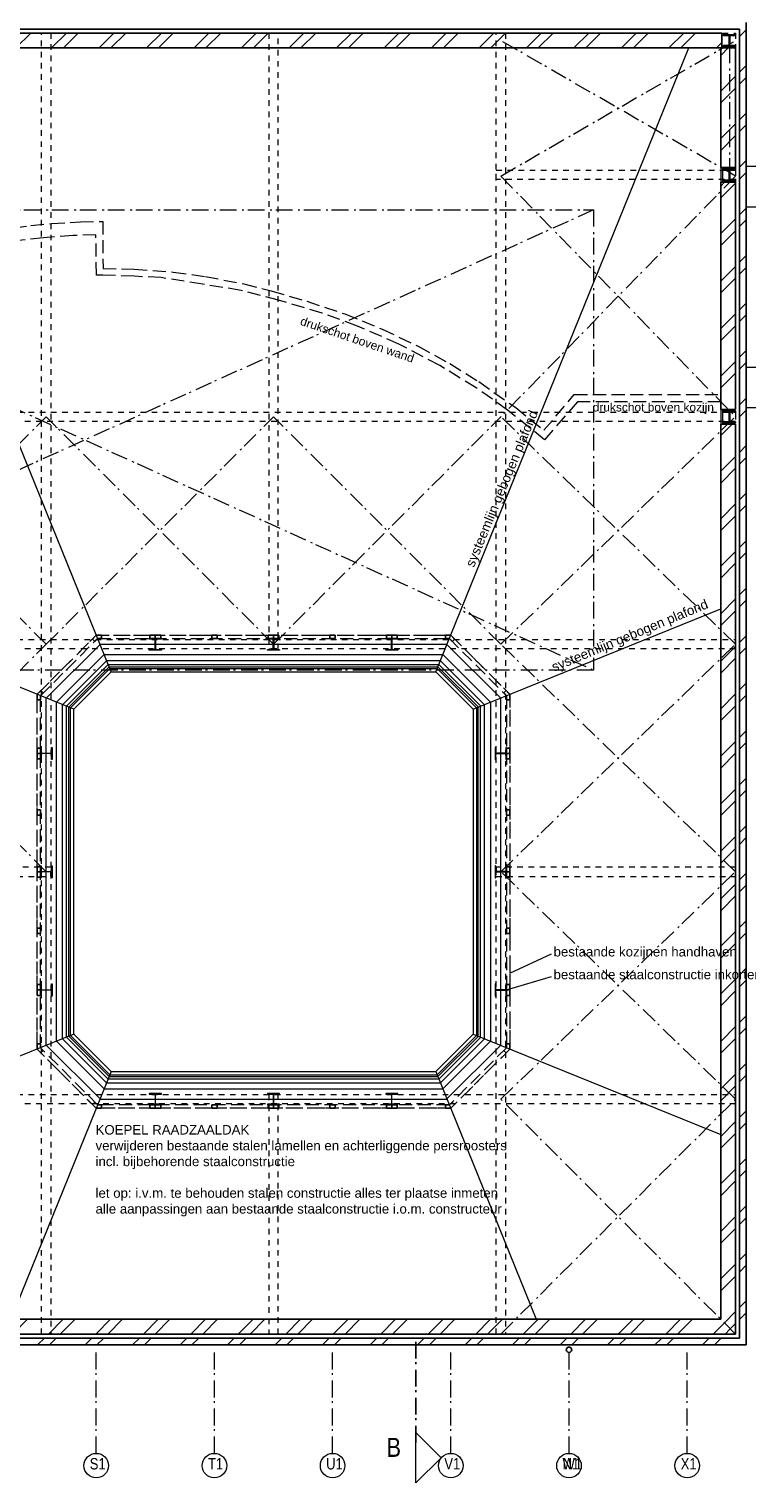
# Model space of a CAD drawing. Header units: millimetres. Extents: x 293454 to 524618, y 211738 to 307297.
# Tile 59 of 152: x 472068 to 482757, y 211738 to 233374. Entities that reach past the tile are written whole.
import ezdxf

# ---------------------------------------------------------------- set-up
doc = ezdxf.new("R2010")
doc.units = ezdxf.units.MM
doc.header["$LTSCALE"] = 400
for name, pattern in [('STYLE_01', [0.416641, 0.208282, -0.208359]), ('STYLE_02', [0.694427, 0.486069, -0.208359]), ('STYLE_06', [1.041641, 0.625, -0.208282, 0.069427, -0.138931])]:
    doc.linetypes.add(name, pattern=pattern)
for name, color, linetype, lineweight in [('Binnenkozijnen', 140, 'Continuous', 15), ('Buitenkozijnen', 140, 'Continuous', 15), ('Interieur-vaste inrichting', 140, 'Continuous', 15), ('Lijn-afbreek', 140, 'STYLE_06', 15), ('Lijn-stramien', 5, 'STYLE_06', 9), ('mat-baksteen', 5, 'Continuous', 25), ('mat-bekleding-vert', 43, 'Continuous', 9), ('mat-isolatie', 140, 'Continuous', 15), ('mat-staal', 5, 'Continuous', 25), ('None', 7, 'Continuous', 9), ('Tekst', 140, 'Continuous', 15)]:
    doc.layers.add(name, color=color, linetype=linetype, lineweight=lineweight)
doc.styles.add('Arial', font='arial.ttf', dxfattribs={"height": 211.666667})
doc.styles.add('Arial Narrow', font='ARIALN.TTF', dxfattribs={"height": 222.25})

# ---------------------------------------------------------------- blocks, each defined once
blk = doc.blocks.new('*U227')
at = {"layer": 'Lijn-afbreek', "lineweight": 5}
for p, q in [((3497, -24360), (18647, -31210)), ((18647, -24360), (3497, -31210))]:
    blk.add_line(p, q, dxfattribs=at)
at = {"layer": 'Lijn-afbreek', "color": 140, "lineweight": 15}
blk.add_lwpolyline([(3497, -24360), (18647, -24360), (18647, -31210), (3497, -31210)], close=True, dxfattribs=at)
blk = doc.blocks.new('*U228')
at = {"layer": 'Interieur-vaste inrichting', "linetype": 'STYLE_01', "lineweight": 15}
blk.add_arc((10755, -31518), 6925, 99.5607, 157.9713, dxfattribs=at)
at = {"layer": 'mat-isolatie', "linetype": 'STYLE_02', "lineweight": 5}
blk.add_lwpolyline([(4566, -28410), (4874, -27860), (5121, -27490), (5455, -27060), (5869, -26610), (6367, -26160), (7037, -25675), (7625, -25340), (8178, -25090), (8737, -24893), (9367, -24733), (9737, -24666), (10267, -24593), (10577, -24563), (11007, -24538), (11340, -24532), (11342, -25232), (11807, -25242), (12387, -25287), (12867, -25352), (13437, -25463), (13847, -25567), (14377, -25720), (14944, -25910), (15497, -26134), (16035, -26390), (16507, -26649), (16937, -26916), (17487, -27304), (17907, -27641), (18360, -27108), (20541, -27108), (20541, -27217), (18406, -27217), (17917, -27782), (17367, -27339), (16899, -27010), (16357, -26678), (15747, -26358), (15131, -26089), (14607, -25898), (13957, -25702), (13400, -25558), (12827, -25467), (12207, -25369), (11807, -25349), (11337, -25332), (11245, -25333), (11237, -24733), (10897, -24743), (10457, -24775), (10037, -24823), (9641, -24886), (9260, -24967), (8787, -25087), (8192, -25300), (7637, -25559), (7127, -25855), (6647, -26193), (6146, -26620), (5767, -27007), (5415, -27430), (5098, -27880), (4833, -28330), (4590, -28830), (4465, -29130), (4277, -29640), (4118, -30140), (3995, -30610), (3935, -30880), (3891, -30972), (1626, -30972), (1626, -30820), (3747, -30820), (3891, -30210), (4100, -29540), (4311, -28980)], close=True, dxfattribs=at)
at = {"layer": 'None', "color": 7}
blk.add_blockref('*U227', (0, 0), dxfattribs=at)
at = {"layer": 'Tekst', "color": 140, "style": 'Arial'}
for s, insert, char_height, width, attachment_point in [('exacte vorm gebogen wand n.t.b.', (3613, -24455), 169.33, 3574.5, 1), ('drukschot boven kozijn', (19537, -27234), 127, 4640, 2), ('drukschot boven kozijn', (2777, -31009), 127, 4640, 2)]:
    blk.add_mtext(s, dxfattribs=dict(at, insert=insert, char_height=char_height, width=width, attachment_point=attachment_point))
at = {"layer": 'Tekst', "color": 140, "char_height": 127, "width": 3574.5, "attachment_point": 1, "style": 'Arial'}
for insert, rotation in [((14308, -25947), 341.3138), ((5446, -27478), 44.5638)]:
    blk.add_mtext('drukschot boven wand', dxfattribs=dict(at, insert=insert, rotation=rotation))
blk = doc.blocks.new('*X375')
at = {"layer": 'None', "lineweight": 9}
for p, q in [((20541, -22062), (20652, -21950)), ((20541, -22592), (20761, -22372)), ((20541, -22769), (20761, -22549)), ((20541, -23300), (20761, -23080)), ((20541, -23476), (20761, -23256))]:
    blk.add_line(p, q, dxfattribs=at)
blk = doc.blocks.new('*X884')
at = {"layer": 'None', "lineweight": 9}
for p, q in [((1503, -21832), (1604, -21730)), ((1591, -21920), (1781, -21730)), ((2092, -21950), (2312, -21730)), ((2268, -21950), (2488, -21730)), ((2799, -21950), (3019, -21730)), ((2975, -21950), (3195, -21730)), ((3506, -21950), (3726, -21730)), ((3682, -21950), (3902, -21730)), ((4213, -21950), (4433, -21730)), ((4389, -21950), (4609, -21730)), ((4920, -21950), (5140, -21730)), ((5096, -21950), (5316, -21730)), ((5627, -21950), (5847, -21730)), ((5804, -21950), (6024, -21730)), ((6334, -21950), (6554, -21730)), ((6511, -21950), (6731, -21730)), ((7041, -21950), (7261, -21730)), ((7218, -21950), (7438, -21730)), ((7748, -21950), (7968, -21730)), ((7925, -21950), (8145, -21730)), ((8456, -21950), (8676, -21730)), ((8632, -21950), (8852, -21730)), ((9163, -21950), (9383, -21730)), ((9339, -21950), (9559, -21730)), ((9870, -21950), (10090, -21730)), ((10046, -21950), (10266, -21730)), ((10577, -21950), (10797, -21730)), ((10753, -21950), (10973, -21730)), ((11284, -21950), (11504, -21730)), ((11460, -21950), (11680, -21730)), ((11991, -21950), (12211, -21730)), ((12167, -21950), (12387, -21730)), ((12698, -21950), (12918, -21730)), ((12875, -21950), (13095, -21730)), ((13405, -21950), (13625, -21730)), ((13582, -21950), (13802, -21730)), ((14112, -21950), (14332, -21730)), ((14289, -21950), (14509, -21730)), ((14820, -21950), (15040, -21730)), ((14996, -21950), (15216, -21730)), ((15527, -21950), (15747, -21730)), ((15703, -21950), (15923, -21730)), ((16234, -21950), (16454, -21730)), ((16410, -21950), (16630, -21730)), ((16941, -21950), (17161, -21730)), ((17117, -21950), (17337, -21730)), ((17648, -21950), (17868, -21730)), ((17824, -21950), (18044, -21730)), ((18355, -21950), (18575, -21730)), ((18531, -21950), (18751, -21730)), ((19062, -21950), (19282, -21730)), ((19239, -21950), (19459, -21730)), ((19769, -21950), (19989, -21730)), ((19946, -21950), (20166, -21730)), ((20476, -21950), (20556, -21870))]:
    blk.add_line(p, q, dxfattribs=at)
blk = doc.blocks.new('*X886')
at = {"layer": 'None', "lineweight": 9}
for p, q in [((1513, -41090), (1733, -40870)), ((2044, -41090), (2264, -40870)), ((2220, -41090), (2440, -40870)), ((2751, -41090), (2971, -40870)), ((2927, -41090), (3147, -40870)), ((3458, -41090), (3678, -40870)), ((3634, -41090), (3854, -40870)), ((4165, -41090), (4385, -40870)), ((4341, -41090), (4561, -40870)), ((4872, -41090), (5092, -40870)), ((5048, -41090), (5268, -40870)), ((5579, -41090), (5799, -40870)), ((5755, -41090), (5975, -40870)), ((6286, -41090), (6506, -40870)), ((6463, -41090), (6683, -40870)), ((6993, -41090), (7213, -40870)), ((7170, -41090), (7390, -40870)), ((7700, -41090), (7920, -40870)), ((7877, -41090), (8097, -40870)), ((8408, -41090), (8628, -40870)), ((8584, -41090), (8804, -40870)), ((9115, -41090), (9335, -40870)), ((9291, -41090), (9511, -40870)), ((9822, -41090), (10042, -40870)), ((9998, -41090), (10218, -40870)), ((10529, -41090), (10749, -40870)), ((10705, -41090), (10925, -40870)), ((11236, -41090), (11456, -40870)), ((11412, -41090), (11632, -40870)), ((11943, -41090), (12163, -40870)), ((12119, -41090), (12339, -40870)), ((12650, -41090), (12870, -40870)), ((12827, -41090), (13047, -40870)), ((13357, -41090), (13577, -40870)), ((13534, -41090), (13754, -40870)), ((14064, -41090), (14284, -40870)), ((14241, -41090), (14461, -40870)), ((14771, -41090), (14991, -40870)), ((14948, -41090), (15168, -40870)), ((15479, -41090), (15699, -40870)), ((15655, -41090), (15875, -40870)), ((16186, -41090), (16406, -40870)), ((16362, -41090), (16582, -40870)), ((16893, -41090), (17113, -40870)), ((17069, -41090), (17289, -40870)), ((17600, -41090), (17820, -40870)), ((17776, -41090), (17996, -40870)), ((18307, -41090), (18527, -40870)), ((18483, -41090), (18703, -40870)), ((19014, -41090), (19234, -40870)), ((19191, -41090), (19411, -40870)), ((19721, -41090), (19941, -40870)), ((19898, -41090), (20118, -40870)), ((20428, -41090), (20595, -40924)), ((20605, -41090), (20683, -41012))]:
    blk.add_line(p, q, dxfattribs=at)
blk = doc.blocks.new('*X888')
at = {"layer": 'None', "lineweight": 9}
for p, q in [((1353, -41250), (1453, -41150)), ((1884, -41250), (1984, -41150)), ((2060, -41250), (2160, -41150)), ((2591, -41250), (2691, -41150)), ((2767, -41250), (2867, -41150)), ((3298, -41250), (3398, -41150)), ((3474, -41250), (3574, -41150)), ((4005, -41250), (4105, -41150)), ((4181, -41250), (4281, -41150)), ((4712, -41250), (4812, -41150)), ((4888, -41250), (4988, -41150)), ((5419, -41250), (5519, -41150)), ((5595, -41250), (5695, -41150)), ((6126, -41250), (6226, -41150)), ((6303, -41250), (6403, -41150)), ((6833, -41250), (6933, -41150)), ((7010, -41250), (7110, -41150)), ((7540, -41250), (7640, -41150)), ((7717, -41250), (7817, -41150)), ((8247, -41250), (8347, -41150)), ((8424, -41250), (8524, -41150)), ((8955, -41250), (9055, -41150)), ((9131, -41250), (9231, -41150)), ((9662, -41250), (9762, -41150)), ((9838, -41250), (9938, -41150)), ((10369, -41250), (10469, -41150)), ((10545, -41250), (10645, -41150)), ((11076, -41250), (11176, -41150)), ((11252, -41250), (11352, -41150)), ((11783, -41250), (11883, -41150)), ((11959, -41250), (12059, -41150)), ((12490, -41250), (12590, -41150)), ((12667, -41250), (12767, -41150)), ((13197, -41250), (13297, -41150)), ((13374, -41250), (13474, -41150)), ((13904, -41250), (14004, -41150)), ((14081, -41250), (14181, -41150)), ((14611, -41250), (14711, -41150)), ((14788, -41250), (14888, -41150)), ((15319, -41250), (15419, -41150)), ((15495, -41250), (15595, -41150)), ((16026, -41250), (16126, -41150)), ((16202, -41250), (16302, -41150)), ((16733, -41250), (16833, -41150)), ((16909, -41250), (17009, -41150)), ((17440, -41250), (17540, -41150)), ((17616, -41250), (17716, -41150)), ((18147, -41250), (18247, -41150)), ((18323, -41250), (18423, -41150)), ((18854, -41250), (18954, -41150)), ((19030, -41250), (19130, -41150)), ((19561, -41250), (19661, -41150)), ((19738, -41250), (19838, -41150)), ((20268, -41250), (20368, -41150)), ((20445, -41250), (20545, -41150))]:
    blk.add_line(p, q, dxfattribs=at)
blk = doc.blocks.new('*X889')
at = {"layer": 'None', "lineweight": 9}
for p, q in [((20541, -27719), (20710, -27550)), ((20541, -28249), (20761, -28029)), ((20541, -28426), (20761, -28206)), ((20541, -28956), (20761, -28736)), ((20541, -29133), (20761, -28913)), ((20541, -29664), (20761, -29444)), ((20541, -29840), (20761, -29620)), ((20541, -30371), (20761, -30151)), ((20541, -30547), (20761, -30327)), ((20541, -31078), (20761, -30858)), ((20541, -31254), (20761, -31034)), ((20541, -31785), (20761, -31565)), ((20541, -31961), (20761, -31741)), ((20541, -32492), (20761, -32272)), ((20541, -32668), (20761, -32448)), ((20541, -33199), (20761, -32979)), ((20541, -33375), (20761, -33155)), ((20541, -33906), (20761, -33686)), ((20541, -34083), (20761, -33863)), ((20541, -34613), (20761, -34393)), ((20541, -34790), (20761, -34570)), ((20541, -35320), (20761, -35100)), ((20541, -35497), (20761, -35277)), ((20541, -36028), (20761, -35808)), ((20541, -36204), (20761, -35984)), ((20541, -36735), (20761, -36515)), ((20541, -36911), (20761, -36691)), ((20541, -37442), (20761, -37222)), ((20541, -37618), (20761, -37398)), ((20541, -38149), (20761, -37929)), ((20541, -38325), (20761, -38105)), ((20541, -38856), (20761, -38636)), ((20541, -39032), (20761, -38812)), ((20541, -39563), (20761, -39343)), ((20541, -39739), (20761, -39519)), ((20541, -40270), (20761, -40050)), ((20541, -40447), (20761, -40227)), ((20595, -40924), (20761, -40757)), ((20683, -41012), (20761, -40934))]:
    blk.add_line(p, q, dxfattribs=at)
blk = doc.blocks.new('*X890')
at = {"layer": 'None', "lineweight": 9}
for p, q in [((20821, -21782), (20921, -21682)), ((20821, -22312), (20921, -22212)), ((20821, -22489), (20921, -22389)), ((20821, -23020), (20921, -22920)), ((20821, -23196), (20921, -23096)), ((20821, -23727), (20921, -23627)), ((20821, -23903), (20921, -23803)), ((20821, -24434), (20921, -24334)), ((20821, -24610), (20921, -24510)), ((20821, -25141), (20921, -25041)), ((20821, -25317), (20921, -25217)), ((20821, -25848), (20921, -25748)), ((20821, -26024), (20921, -25924)), ((20821, -26555), (20921, -26455)), ((20821, -26731), (20921, -26631)), ((20821, -27262), (20921, -27162)), ((20821, -27439), (20921, -27339)), ((20821, -27969), (20921, -27869)), ((20821, -28146), (20921, -28046)), ((20821, -28676), (20921, -28576)), ((20821, -28853), (20921, -28753)), ((20821, -29384), (20921, -29284)), ((20821, -29560), (20921, -29460)), ((20821, -30091), (20921, -29991)), ((20821, -30267), (20921, -30167)), ((20821, -30798), (20921, -30698)), ((20821, -30974), (20921, -30874)), ((20821, -31505), (20921, -31405)), ((20821, -31681), (20921, -31581)), ((20821, -32212), (20921, -32112)), ((20821, -32388), (20921, -32288)), ((20821, -32919), (20921, -32819)), ((20821, -33095), (20921, -32995)), ((20821, -33626), (20921, -33526)), ((20821, -33803), (20921, -33703)), ((20821, -34333), (20921, -34233)), ((20821, -34510), (20921, -34410)), ((20821, -35040), (20921, -34940)), ((20821, -35217), (20921, -35117)), ((20821, -35747), (20921, -35647)), ((20821, -35924), (20921, -35824)), ((20821, -36455), (20921, -36355)), ((20821, -36631), (20921, -36531)), ((20821, -37162), (20921, -37062)), ((20821, -37338), (20921, -37238)), ((20821, -37869), (20921, -37769)), ((20821, -38045), (20921, -37945)), ((20821, -38576), (20921, -38476)), ((20821, -38752), (20921, -38652)), ((20821, -39283), (20921, -39183)), ((20821, -39459), (20921, -39359)), ((20821, -39990), (20921, -39890)), ((20821, -40167), (20921, -40067)), ((20821, -40697), (20921, -40597)), ((20821, -40874), (20921, -40774))]:
    blk.add_line(p, q, dxfattribs=at)
blk = doc.blocks.new('HWA')
at = {"layer": 'None', "color": 92, "linetype": 'Continuous', "lineweight": 25}
blk.add_circle((0, -74), 40, dxfattribs=at)
blk = doc.blocks.new('*U1078')
at = {"layer": 'None', "color": 8, "linetype": 'STYLE_06', "lineweight": 5}
for p, q in [((17266, -23857), (20761, -21840)), ((20761, -23857), (17266, -21840)), ((17266, -23857), (20761, -27440)), ((20761, -23857), (17266, -27440)), ((4896, -27440), (1561, -30825)), ((7111, -30825), (4896, -27440)), ((4896, -30825), (7111, -27440)), ((10496, -30825), (7111, -27440)), ((7111, -30825), (10496, -27440)), ((13881, -30825), (10496, -27440)), ((10496, -30825), (13881, -27440)), ((17266, -30825), (13881, -27440)), ((13881, -30825), (17266, -27440)), ((17266, -30825), (20761, -27440)), ((20761, -30825), (17266, -27440)), ((4896, -30825), (1581, -27510)), ((10496, -34210), (7111, -30825)), ((7111, -34210), (10496, -30825)), ((20761, -34210), (17266, -30825)), ((17266, -34210), (20761, -30825)), ((17266, -37595), (20761, -34210)), ((20761, -37595), (17266, -34210)), ((17266, -41090), (20761, -37595)), ((20761, -41090), (17266, -37595))]:
    blk.add_line(p, q, dxfattribs=at)
at = {"layer": 'None', "color": 8, "linetype": 'STYLE_01', "lineweight": 5}
for points in [[(1401, -21730), (20761, -21730), (20761, -41090), (1401, -41090)], [(4826, -21730), (4966, -21730), (4966, -41090), (4826, -41090)], [(4826, -21730), (4966, -21730), (4966, -41090), (4826, -41090)], [(7041, -21730), (7181, -21730), (7181, -41090), (7041, -41090)], [(10426, -21730), (10566, -21730), (10566, -41090), (10426, -41090)], [(13811, -21730), (13811, -30895), (13951, -30895), (13951, -21730)], [(17196, -21730), (17336, -21730), (17336, -41090), (17196, -41090)], [(17196, -23770), (20761, -23770), (20761, -23910), (17196, -23910)], [(1401, -27370), (20761, -27370), (20761, -27510), (1401, -27510)], [(1401, -30755), (20761, -30755), (20761, -30895), (1401, -30895)], [(1401, -34140), (1401, -34280), (10566, -34280), (10566, -34140)], [(20761, -34140), (17196, -34140), (17196, -34280), (20761, -34280)], [(1401, -37525), (20761, -37525), (20761, -37665), (1401, -37665)], [(13951, -41090), (13951, -37525), (13811, -37525), (13811, -41090)]]:
    blk.add_lwpolyline(points, close=True, dxfattribs=at)
blk = doc.blocks.new('*X1357')
at = {"layer": 'None', "lineweight": 25}
for p, q in [((-65, 76), (-56, 86)), ((56, -86), (65, -76))]:
    blk.add_line(p, q, dxfattribs=at)
at = {"layer": 'None', "lineweight": 9}
for p, q in [((-3, -3), (3, 3)), ((76, 76), (86, 86)), ((-86, -86), (-76, -76))]:
    blk.add_line(p, q, dxfattribs=at)
blk = doc.blocks.new('*U1358')
at = {"layer": 'None', "color": 92, "linetype": 'Continuous', "lineweight": 25, "flags": 128}
blk.add_lwpolyline([(90, -76), (18, -76, -0.4142136), (3, -61), (3, 61, -0.4142136), (18, 76), (90, 76), (90, 85.5), (-90, 85.5), (-90, 76), (-18, 76, -0.4142136), (-3, 61), (-3, -61, -0.4142136), (-18, -76), (-90, -76), (-90, -85.5), (90, -85.5)], format="xyb", close=True, dxfattribs=at)
at = {"layer": 'None', "color": 92}
blk.add_blockref('*X1357', (0, 0), dxfattribs=at)
blk = doc.blocks.new('*X1359')
at = {"layer": 'None', "lineweight": 25}
for p, q in [((-65, 76), (-56, 86)), ((56, -86), (65, -76))]:
    blk.add_line(p, q, dxfattribs=at)
at = {"layer": 'None', "lineweight": 9}
for p, q in [((-3, -3), (3, 3)), ((76, 76), (86, 86)), ((-86, -86), (-76, -76))]:
    blk.add_line(p, q, dxfattribs=at)
blk = doc.blocks.new('*U1360')
at = {"layer": 'None', "color": 92, "linetype": 'Continuous', "lineweight": 25, "flags": 128}
blk.add_lwpolyline([(90, -76), (18, -76, -0.4142136), (3, -61), (3, 61, -0.4142136), (18, 76), (90, 76), (90, 85.5), (-90, 85.5), (-90, 76), (-18, 76, -0.4142136), (-3, 61), (-3, -61, -0.4142136), (-18, -76), (-90, -76), (-90, -85.5), (90, -85.5)], format="xyb", close=True, dxfattribs=at)
at = {"layer": 'None', "color": 92}
blk.add_blockref('*X1359', (0, 0), dxfattribs=at)
blk = doc.blocks.new('*X1361')
at = {"layer": 'None', "lineweight": 25}
for p, q in [((-65, 76), (-56, 86)), ((56, -86), (65, -76))]:
    blk.add_line(p, q, dxfattribs=at)
at = {"layer": 'None', "lineweight": 9}
for p, q in [((-3, -3), (3, 3)), ((76, 76), (86, 86)), ((-86, -86), (-76, -76))]:
    blk.add_line(p, q, dxfattribs=at)
blk = doc.blocks.new('*U1362')
at = {"layer": 'None', "color": 92, "linetype": 'Continuous', "lineweight": 25, "flags": 128}
blk.add_lwpolyline([(90, -76), (18, -76, -0.4142136), (3, -61), (3, 61, -0.4142136), (18, 76), (90, 76), (90, 85.5), (-90, 85.5), (-90, 76), (-18, 76, -0.4142136), (-3, 61), (-3, -61, -0.4142136), (-18, -76), (-90, -76), (-90, -85.5), (90, -85.5)], format="xyb", close=True, dxfattribs=at)
at = {"layer": 'None', "color": 92}
blk.add_blockref('*X1361', (0, 0), dxfattribs=at)
blk = doc.blocks.new('*X1363')
at = {"layer": 'None', "lineweight": 9}
for p, q in [((20541, -24007), (20597, -23950)), ((20541, -24183), (20761, -23963))]:
    blk.add_line(p, q, dxfattribs=at)
blk = doc.blocks.new('*X1364')
at = {"layer": 'None', "lineweight": 9}
for p, q in [((20541, -24183), (20652, -24072)), ((20541, -24714), (20761, -24494)), ((20541, -24890), (20761, -24670)), ((20541, -25421), (20761, -25201)), ((20541, -25597), (20761, -25377)), ((20541, -26128), (20761, -25908)), ((20541, -26304), (20761, -26084)), ((20541, -26835), (20761, -26615)), ((20541, -27011), (20761, -26791)), ((20754, -27330), (20761, -27322))]:
    blk.add_line(p, q, dxfattribs=at)
blk = doc.blocks.new('*U1440')
at = {"layer": 'None', "color": 43, "linetype": 'Continuous', "lineweight": 9, "flags": 128}
blk.add_lwpolyline([(90, -76), (18, -76, -0.4142136), (3, -61), (3, 61, -0.4142136), (18, 76), (90, 76), (90, 85.5), (-90, 85.5), (-90, 76), (-18, 76, -0.4142136), (-3, 61), (-3, -61, -0.4142136), (-18, -76), (-90, -76), (-90, -85.5), (90, -85.5)], format="xyb", close=True, dxfattribs=at)
blk = doc.blocks.new('*U1441')
at = {"layer": 'None', "color": 43, "linetype": 'Continuous', "lineweight": 9, "flags": 128}
blk.add_lwpolyline([(90, -76), (18, -76, -0.4142136), (3, -61), (3, 61, -0.4142136), (18, 76), (90, 76), (90, 85.5), (-90, 85.5), (-90, 76), (-18, 76, -0.4142136), (-3, 61), (-3, -61, -0.4142136), (-18, -76), (-90, -76), (-90, -85.5), (90, -85.5)], format="xyb", close=True, dxfattribs=at)
blk = doc.blocks.new('*U1442')
at = {"layer": 'None', "color": 43, "linetype": 'Continuous', "lineweight": 9, "flags": 128}
blk.add_lwpolyline([(90, -76), (18, -76, -0.4142136), (3, -61), (3, 61, -0.4142136), (18, 76), (90, 76), (90, 85.5), (-90, 85.5), (-90, 76), (-18, 76, -0.4142136), (-3, 61), (-3, -61, -0.4142136), (-18, -76), (-90, -76), (-90, -85.5), (90, -85.5)], format="xyb", close=True, dxfattribs=at)
blk = doc.blocks.new('*U1443')
at = {"layer": 'None', "color": 43, "linetype": 'Continuous', "lineweight": 9, "flags": 128}
blk.add_lwpolyline([(90, -76), (18, -76, -0.4142136), (3, -61), (3, 61, -0.4142136), (18, 76), (90, 76), (90, 85.5), (-90, 85.5), (-90, 76), (-18, 76, -0.4142136), (-3, 61), (-3, -61, -0.4142136), (-18, -76), (-90, -76), (-90, -85.5), (90, -85.5)], format="xyb", close=True, dxfattribs=at)
blk = doc.blocks.new('*U1444')
at = {"layer": 'None', "color": 43, "linetype": 'Continuous', "lineweight": 9, "flags": 128}
blk.add_lwpolyline([(90, -76), (18, -76, -0.4142136), (3, -61), (3, 61, -0.4142136), (18, 76), (90, 76), (90, 85.5), (-90, 85.5), (-90, 76), (-18, 76, -0.4142136), (-3, 61), (-3, -61, -0.4142136), (-18, -76), (-90, -76), (-90, -85.5), (90, -85.5)], format="xyb", close=True, dxfattribs=at)
blk = doc.blocks.new('*U1445')
at = {"layer": 'None', "color": 43, "linetype": 'Continuous', "lineweight": 9, "flags": 128}
blk.add_lwpolyline([(90, -76), (18, -76, -0.4142136), (3, -61), (3, 61, -0.4142136), (18, 76), (90, 76), (90, 85.5), (-90, 85.5), (-90, 76), (-18, 76, -0.4142136), (-3, 61), (-3, -61, -0.4142136), (-18, -76), (-90, -76), (-90, -85.5), (90, -85.5)], format="xyb", close=True, dxfattribs=at)
blk = doc.blocks.new('*U1446')
at = {"layer": 'None', "color": 43, "linetype": 'Continuous', "lineweight": 9, "flags": 128}
blk.add_lwpolyline([(90, -76), (18, -76, -0.4142136), (3, -61), (3, 61, -0.4142136), (18, 76), (90, 76), (90, 85.5), (-90, 85.5), (-90, 76), (-18, 76, -0.4142136), (-3, 61), (-3, -61, -0.4142136), (-18, -76), (-90, -76), (-90, -85.5), (90, -85.5)], format="xyb", close=True, dxfattribs=at)
blk = doc.blocks.new('*U1447')
at = {"layer": 'None', "color": 43, "linetype": 'Continuous', "lineweight": 9, "flags": 128}
blk.add_lwpolyline([(90, -76), (18, -76, -0.4142136), (3, -61), (3, 61, -0.4142136), (18, 76), (90, 76), (90, 85.5), (-90, 85.5), (-90, 76), (-18, 76, -0.4142136), (-3, 61), (-3, -61, -0.4142136), (-18, -76), (-90, -76), (-90, -85.5), (90, -85.5)], format="xyb", close=True, dxfattribs=at)
blk = doc.blocks.new('*U1448')
at = {"layer": 'None', "color": 43, "linetype": 'Continuous', "lineweight": 9, "flags": 128}
blk.add_lwpolyline([(90, -76), (18, -76, -0.4142136), (3, -61), (3, 61, -0.4142136), (18, 76), (90, 76), (90, 85.5), (-90, 85.5), (-90, 76), (-18, 76, -0.4142136), (-3, 61), (-3, -61, -0.4142136), (-18, -76), (-90, -76), (-90, -85.5), (90, -85.5)], format="xyb", close=True, dxfattribs=at)
blk = doc.blocks.new('*U1449')
at = {"layer": 'None', "color": 43, "linetype": 'Continuous', "lineweight": 9, "flags": 128}
blk.add_lwpolyline([(90, -76), (18, -76, -0.4142136), (3, -61), (3, 61, -0.4142136), (18, 76), (90, 76), (90, 85.5), (-90, 85.5), (-90, 76), (-18, 76, -0.4142136), (-3, 61), (-3, -61, -0.4142136), (-18, -76), (-90, -76), (-90, -85.5), (90, -85.5)], format="xyb", close=True, dxfattribs=at)
blk = doc.blocks.new('*U1450')
at = {"layer": 'None', "color": 43, "linetype": 'Continuous', "lineweight": 9, "flags": 128}
blk.add_lwpolyline([(90, -76), (18, -76, -0.4142136), (3, -61), (3, 61, -0.4142136), (18, 76), (90, 76), (90, 85.5), (-90, 85.5), (-90, 76), (-18, 76, -0.4142136), (-3, 61), (-3, -61, -0.4142136), (-18, -76), (-90, -76), (-90, -85.5), (90, -85.5)], format="xyb", close=True, dxfattribs=at)
blk = doc.blocks.new('*U1451')
at = {"layer": 'None', "color": 43, "linetype": 'Continuous', "lineweight": 9, "flags": 128}
blk.add_lwpolyline([(90, -76), (18, -76, -0.4142136), (3, -61), (3, 61, -0.4142136), (18, 76), (90, 76), (90, 85.5), (-90, 85.5), (-90, 76), (-18, 76, -0.4142136), (-3, 61), (-3, -61, -0.4142136), (-18, -76), (-90, -76), (-90, -85.5), (90, -85.5)], format="xyb", close=True, dxfattribs=at)
blk = doc.blocks.new('*U1452')
at = {"layer": 'None', "color": 140, "linetype": 'STYLE_02', "lineweight": 15}
for p, q in [((10361, -31570), (11241, -30690)), ((11241, -30690), (16521, -30690)), ((16521, -30690), (17401, -31570)), ((10411, -31591), (11262, -30740)), ((11262, -30740), (16500, -30740)), ((16500, -30740), (17351, -31591)), ((10361, -36850), (10361, -31570)), ((17401, -31570), (17401, -36850)), ((10411, -36829), (10411, -31591)), ((17351, -31591), (17351, -36829)), ((11241, -37730), (10361, -36850)), ((11262, -37680), (10411, -36829)), ((17351, -36829), (16500, -37680)), ((17401, -36850), (16521, -37730)), ((16521, -37730), (11241, -37730)), ((16500, -37680), (11262, -37680))]:
    blk.add_line(p, q, dxfattribs=at)
at = {"layer": 'None', "color": 92, "linetype": 'STYLE_02', "lineweight": 25}
for points in [[(11262, -30740), (11220, -30782), (11184, -30747), (11241, -30690), (11321, -30690), (11321, -30740)], [(12041, -30690), (12121, -30690), (12121, -30740), (12041, -30740)], [(12121, -30690), (12201, -30690), (12201, -30740), (12121, -30740)], [(12961, -30690), (13041, -30690), (13041, -30740), (12961, -30740)], [(13801, -30690), (13881, -30690), (13881, -30740), (13801, -30740)], [(13881, -30690), (13961, -30690), (13961, -30740), (13881, -30740)], [(14721, -30690), (14801, -30690), (14801, -30740), (14721, -30740)], [(15561, -30690), (15641, -30690), (15641, -30740), (15561, -30740)], [(15641, -30690), (15721, -30690), (15721, -30740), (15641, -30740)], [(16500, -30740), (16542, -30782), (16578, -30747), (16521, -30690), (16441, -30690), (16441, -30740)], [(10411, -31591), (10453, -31549), (10418, -31513), (10361, -31570), (10361, -31650), (10411, -31650)], [(17351, -31591), (17309, -31549), (17344, -31513), (17401, -31570), (17401, -31650), (17351, -31650)], [(10411, -32450), (10411, -32370), (10361, -32370), (10361, -32450)], [(10411, -32530), (10411, -32450), (10361, -32450), (10361, -32530)], [(17351, -32450), (17351, -32370), (17401, -32370), (17401, -32450)], [(17351, -32530), (17351, -32450), (17401, -32450), (17401, -32530)], [(10411, -33370), (10411, -33290), (10361, -33290), (10361, -33370)], [(17351, -33370), (17351, -33290), (17401, -33290), (17401, -33370)], [(10411, -34210), (10411, -34130), (10361, -34130), (10361, -34210)], [(17351, -34210), (17351, -34130), (17401, -34130), (17401, -34210)], [(10411, -34210), (10411, -34290), (10361, -34290), (10361, -34210)], [(17351, -34210), (17351, -34290), (17401, -34290), (17401, -34210)], [(10411, -35050), (10411, -35130), (10361, -35130), (10361, -35050)], [(17351, -35050), (17351, -35130), (17401, -35130), (17401, -35050)], [(10411, -35890), (10411, -35970), (10361, -35970), (10361, -35890)], [(17351, -35890), (17351, -35970), (17401, -35970), (17401, -35890)], [(10411, -35970), (10411, -36050), (10361, -36050), (10361, -35970)], [(17351, -35970), (17351, -36050), (17401, -36050), (17401, -35970)], [(10411, -36829), (10453, -36871), (10418, -36907), (10361, -36850), (10361, -36770), (10411, -36770)], [(17351, -36829), (17309, -36871), (17344, -36907), (17401, -36850), (17401, -36770), (17351, -36770)], [(11262, -37680), (11220, -37638), (11184, -37673), (11241, -37730), (11321, -37730), (11321, -37680)], [(16500, -37680), (16542, -37638), (16578, -37673), (16521, -37730), (16441, -37730), (16441, -37680)], [(12041, -37680), (12121, -37680), (12121, -37730), (12041, -37730)], [(12121, -37680), (12201, -37680), (12201, -37730), (12121, -37730)], [(12961, -37680), (13041, -37680), (13041, -37730), (12961, -37730)], [(13801, -37680), (13881, -37680), (13881, -37730), (13801, -37730)], [(13881, -37680), (13961, -37680), (13961, -37730), (13881, -37730)], [(14721, -37680), (14801, -37680), (14801, -37730), (14721, -37730)], [(15561, -37680), (15641, -37680), (15641, -37730), (15561, -37730)], [(15641, -37680), (15721, -37680), (15721, -37730), (15641, -37730)]]:
    blk.add_lwpolyline(points, close=True, dxfattribs=at)
at = {"layer": 'None', "color": 43, "xscale": -1}
for name, p in [('*U1448', (12121, -30825)), ('*U1446', (13881, -30825)), ('*U1447', (15641, -30825))]:
    blk.add_blockref(name, p, dxfattribs=at)
at = {"layer": 'None', "color": 43, "xscale": -1, "rotation": 270}
for name, p in [('*U1449', (10497, -32450)), ('*U1450', (10497, -34210)), ('*U1451', (10497, -35970))]:
    blk.add_blockref(name, p, dxfattribs=at)
at = {"layer": 'None', "color": 43, "rotation": 270}
for name, p in [('*U1444', (17266, -32450)), ('*U1440', (17266, -34210)), ('*U1445', (17266, -35970))]:
    blk.add_blockref(name, p, dxfattribs=at)
at = {"layer": 'None', "color": 43}
for name, p in [('*U1443', (12121, -37594)), ('*U1442', (13881, -37594)), ('*U1441', (15641, -37594))]:
    blk.add_blockref(name, p, dxfattribs=at)
blk = doc.blocks.new('*U1453')
at = {"layer": 'None', "color": 8, "lineweight": 5}
for p, q in [((10497, -36794), (10497, -31633)), ((10647, -36734), (10647, -31686)), ((10737, -36697), (10737, -31723)), ((10797, -36673), (10797, -31747)), ((10832, -36659), (10832, -31761))]:
    blk.add_line(p, q, dxfattribs=at)
blk = doc.blocks.new('*U1454')
at = {"layer": 'None', "color": 8, "lineweight": 5}
for p, q in [((10651, -36732), (11359, -37441)), ((10741, -36695), (11396, -37350)), ((10796, -36673), (11418, -37295)), ((10832, -36659), (11432, -37259)), ((10497, -36791), (11298, -37591))]:
    blk.add_line(p, q, dxfattribs=at)
blk = doc.blocks.new('*U1455')
at = {"layer": 'None', "color": 8, "lineweight": 5}
for p, q in [((10497, -31629), (11298, -30829)), ((10651, -31688), (11359, -30979)), ((10741, -31725), (11396, -31070)), ((10796, -31747), (11418, -31125)), ((10832, -31761), (11432, -31161))]:
    blk.add_line(p, q, dxfattribs=at)
blk = doc.blocks.new('*U1456')
at = {"layer": 'None', "color": 8, "lineweight": 5}
for p, q in [((16930, -36659), (16930, -31761)), ((16965, -36673), (16965, -31747)), ((17025, -36697), (17025, -31723)), ((17115, -36734), (17115, -31686)), ((17265, -36794), (17265, -31633))]:
    blk.add_line(p, q, dxfattribs=at)
blk = doc.blocks.new('*U1457')
at = {"layer": 'None', "color": 8, "lineweight": 5}
for p, q in [((16931, -36659), (16330, -37259)), ((16966, -36673), (16344, -37295)), ((17021, -36695), (16366, -37350)), ((17112, -36732), (16403, -37441)), ((17265, -36791), (16464, -37591))]:
    blk.add_line(p, q, dxfattribs=at)
blk = doc.blocks.new('*U1458')
at = {"layer": 'None', "color": 8, "lineweight": 5}
for p, q in [((17265, -31629), (16464, -30829)), ((16966, -31747), (16344, -31125)), ((17021, -31725), (16366, -31070)), ((17112, -31688), (16403, -30979)), ((16931, -31761), (16330, -31161))]:
    blk.add_line(p, q, dxfattribs=at)
blk = doc.blocks.new('*U1459')
at = {"layer": 'None', "color": 8, "lineweight": 5}
for p, q in [((16364, -37358), (11390, -37358)), ((16340, -37298), (11414, -37298)), ((16326, -37263), (11429, -37263)), ((16462, -37598), (11301, -37598)), ((16401, -37448), (11354, -37448))]:
    blk.add_line(p, q, dxfattribs=at)
blk = doc.blocks.new('*U1460')
at = {"layer": 'None', "color": 8, "lineweight": 5}
for p, q in [((16462, -30830), (11301, -30830)), ((16401, -30980), (11354, -30980)), ((16364, -31070), (11390, -31070)), ((16340, -31130), (11414, -31130)), ((16326, -31165), (11429, -31165))]:
    blk.add_line(p, q, dxfattribs=at)
blk = doc.blocks.new('*U1461')
at = {"layer": 'None', "color": 140, "lineweight": 15}
for p, q in [((11442, -31186), (10857, -31771)), ((11463, -31236), (10907, -31792)), ((11442, -31186), (16320, -31186)), ((11463, -31236), (16299, -31236)), ((16299, -31236), (16855, -31792)), ((16320, -31186), (16905, -31771)), ((10832, -36649), (10832, -31771)), ((10857, -36649), (10857, -31771)), ((10907, -36628), (10907, -31792)), ((16855, -31792), (16855, -36628)), ((16905, -31771), (16905, -36649)), ((10857, -36649), (11442, -37234)), ((10907, -36628), (11463, -37184)), ((16299, -37184), (16855, -36628)), ((16320, -37234), (16905, -36649)), ((11463, -37184), (16299, -37184)), ((11442, -37234), (16320, -37234))]:
    blk.add_line(p, q, dxfattribs=at)
blk = doc.blocks.new('*U1462')
at = {"layer": 'None', "color": 140, "lineweight": 15}
for p, q in [((11463, -31236), (7696, -21950)), ((16299, -31236), (20066, -21950)), ((10907, -31792), (1621, -28025)), ((16855, -31792), (20541, -30297)), ((10907, -36628), (1621, -40395)), ((16855, -36628), (20541, -38123)), ((11463, -37184), (9968, -40870)), ((16299, -37184), (17794, -40870))]:
    blk.add_line(p, q, dxfattribs=at)
blk = doc.blocks.new('*U1463')
at = {"layer": 'None', "color": 7}
for name in ['*U1462', '*U1455', '*U1460', '*U1458', '*U1461', '*U1453', '*U1456', '*U1454', '*U1457', '*U1459']:
    blk.add_blockref(name, (0, 0), dxfattribs=at)
blk = doc.blocks.new('*U1464')
at = {"layer": 'None', "color": 8, "lineweight": 5}
for p, q in [((17401, -35720), (18021, -35431)), ((17351, -35970), (18021, -35770))]:
    blk.add_line(p, q, dxfattribs=at)
at = {"layer": 'None', "color": 7}
for name in ['*U1463', '*U1452']:
    blk.add_blockref(name, (0, 0), dxfattribs=at)
at = {"layer": 'None', "color": 140, "char_height": 141.11, "attachment_point": 1, "style": 'Arial'}
for insert, rotation in [((16734, -29635), 67.4903), ((18004, -31105), 22.4703)]:
    blk.add_mtext('systeemlijn gebogen plafond', dxfattribs=dict(at, insert=insert, rotation=rotation))
for s, insert in [('bestaande kozijnen handhaven', (18051, -35330)), ('bestaande staalconstructie inkorten i.v.m. glasdak', (18051, -35669)), ('KOEPEL RAADZAALDAK\\Pverwijderen bestaande stalen lamellen en achterliggende persroosters\\Pincl. bijbehorende staalconstructie\\P\\Plet op: i.v.m. te behouden stalen constructie alles ter plaatse inmeten\\Palle aanpassingen aan bestaande staalconstructie i.o.m. constructeur', (11231, -37980))]:
    blk.add_mtext(s, dxfattribs=dict(at, insert=insert))

msp = doc.modelspace()

# ---------------------------------------------------------------- linework, layer by layer
at = {"layer": 'Buitenkozijnen', "color": 43, "linetype": 'Continuous', "lineweight": 9}
for p, q in [((491657.56862, 231329.00169), (482747.84062, 231329.00169)), ((491657.56862, 227738.0213), (482747.84062, 227738.0213))]:
    msp.add_line(p, q, dxfattribs=at)
at = {"layer": 'Lijn-stramien', "lineweight": 9}
msp.add_line((482497.84062, 233118.0115), (482497.84062, 231289.0115), dxfattribs=at)
at = {"layer": 'mat-baksteen', "lineweight": 25}
for p, q in [((482747.84062, 213793.5115), (482747.84062, 233473.5115)), ((482647.84062, 233373.5115), (463167.84062, 233373.5115)), ((482382.84062, 233313.47086), (463227.84062, 233313.47086)), ((482382.84062, 233313.47086), (482382.84062, 233093.47086)), ((482647.84062, 213893.5115), (482647.84062, 233373.5115)), ((482382.84062, 233093.47086), (469047.84062, 233093.47086)), ((482587.79998, 233093.01194), (482367.79998, 233093.01194)), ((482367.79998, 231313.47094), (482367.79998, 233093.01194)), ((482587.79998, 231313.47094), (482587.79998, 233093.01194)), ((482587.79998, 231313.47094), (482367.79998, 231313.47094)), ((482587.84062, 231093.0115), (482367.84062, 231093.0115)), ((482367.84062, 230801.68646), (482367.84062, 231093.0115)), ((482587.84062, 230901.68646), (482587.84062, 231093.0115)), ((482367.84062, 227714.0115), (482367.84062, 231022.34898)), ((482587.84062, 227714.0115), (482587.84062, 230922.34898)), ((482587.84062, 227714.0115), (482367.84062, 227714.0115)), ((482587.79998, 227493.55205), (482367.79998, 227493.55205)), ((482367.79998, 214173.55213), (482367.79998, 227493.55205)), ((482587.79998, 213953.55213), (482587.79998, 227493.55205)), ((463447.84062, 214173.55213), (482367.79998, 214173.55213)), ((463067.84062, 213793.5115), (482747.84062, 213793.5115)), ((463167.84062, 213893.5115), (482647.84062, 213893.5115)), ((463227.84062, 213953.55213), (482587.79998, 213953.55213))]:
    msp.add_line(p, q, dxfattribs=at)
at = {"layer": 'mat-bekleding-vert', "color": 140, "lineweight": 15}
for p, q in [((482367.79998, 231313.47094), (482392.79998, 231313.47555)), ((482367.79998, 231313.47094), (482367.84062, 231093.0115)), ((482392.79998, 231313.47555), (482392.84062, 231093.01611)), ((482367.84062, 231093.0115), (482392.84062, 231093.01611)), ((482367.84062, 227714.0115), (482367.79998, 227493.55205)), ((482367.84062, 227714.0115), (482392.84062, 227714.00689)), ((482392.84062, 227714.00689), (482392.79998, 227493.54745)), ((482367.79998, 227493.55205), (482392.79998, 227493.54745))]:
    msp.add_line(p, q, dxfattribs=at)
at = {"layer": 'None', "color": 92, "linetype": 'STYLE_06', "lineweight": 25}
msp.add_line((477826.78153, 212339.70395), (477826.78153, 213839.70395), dxfattribs=at)
at = {"layer": 'None', "color": 7, "linetype": 'STYLE_06', "lineweight": 9}
for p, q in [((473067.84057, 212177.69732), (473067.84057, 213677.69732)), ((474827.84057, 212177.69732), (474827.84057, 213677.69732)), ((476587.84057, 212177.69732), (476587.84057, 213677.69732)), ((478347.84057, 212177.69732), (478347.84057, 213677.69732)), ((480107.84057, 212177.69732), (480107.84057, 213677.69732)), ((480107.84057, 212177.69732), (480107.84057, 213677.69732)), ((481867.84057, 212177.69732), (481867.84057, 213677.69732))]:
    msp.add_line(p, q, dxfattribs=at)
at = {"layer": 'None', "color": 140, "linetype": 'Continuous', "lineweight": 15}
msp.add_lwpolyline([(482747.80386, 230729.0015), (491667.56863, 230729.0015), (491667.56863, 228338.0215), (482747.80386, 228338.0215)], close=True, dxfattribs=at)
at = {"layer": 'None', "color": 43, "linetype": 'STYLE_01', "lineweight": 9, "flags": 128}
msp.add_lwpolyline([(472187.84062, 223473.5115), (473067.84062, 224353.5115), (478347.84062, 224353.5115), (479227.84062, 223473.5115), (479227.84062, 218193.5115), (478347.84062, 217313.5115), (473067.84062, 217313.5115), (472187.84062, 218193.5115)], close=True, dxfattribs=at)
at = {"layer": 'None', "color": 140, "linetype": 'Continuous', "lineweight": 15, "flags": 128}
msp.add_lwpolyline([(477826.78153, 211737.82895), (477826.78153, 212487.82895), (478201.78153, 212112.82895)], close=True, dxfattribs=at)
at = {"layer": 'None', "color": 43, "linetype": 'Continuous', "lineweight": 9}
for centre in [(473067.84057, 211995.0909), (474827.84057, 211995.0909), (476587.84057, 211995.0909), (478347.84057, 211995.0909), (480107.84057, 211995.0909), (480107.84057, 211995.0909), (481867.84057, 211995.0909)]:
    msp.add_circle(centre, 182.60642, dxfattribs=at)

# ---------------------------------------------------------------- block references
at = {"layer": 'Interieur-vaste inrichting'}
msp.add_blockref('*U228', (461826.78125, 255043.5115), dxfattribs=at)
at = {"layer": 'mat-baksteen'}
for name in ['*X884', '*X890', '*X375', '*X1363', '*X1364', '*X889', '*X886', '*X888']:
    msp.add_blockref(name, (461826.78125, 255043.5115), dxfattribs=at)
at = {"layer": 'mat-staal', "color": 92}
for name, p in [('*U1358', (482497.84062, 233203.5115)), ('*U1360', (482497.84062, 231203.5115)), ('*U1362', (482497.84062, 227603.5115))]:
    msp.add_blockref(name, p, dxfattribs=at)
at = {"layer": 'None', "color": 7}
for name, p in [('*U1078', (461826.78125, 255043.5115)), ('*U1464', (461826.78125, 255043.5115)), ('HWA', (480107.84062, 213793.5115))]:
    msp.add_blockref(name, p, dxfattribs=at)

# ---------------------------------------------------------------- texts
at = {"layer": 'Binnenkozijnen', "color": 1, "insert": (477390.96208, 212407.97339), "char_height": 282.22222, "attachment_point": 1, "style": 'Arial Narrow'}
msp.add_mtext('B', dxfattribs=at)
at = {"layer": 'None', "color": 8, "char_height": 169.333333, "width": 617.361, "attachment_point": 1, "style": 'Arial Narrow'}
for s, insert in [('S1', (472971.18588, 212107.84848)), ('T1', (474731.18588, 212107.84848)), ('U1', (476491.18588, 212107.84848)), ('V1', (478251.18588, 212107.84848)), ('W1', (480011.18588, 212107.84848)), ('N1', (480011.18588, 212107.84848)), ('X1', (481771.18588, 212107.84848))]:
    msp.add_mtext(s, dxfattribs=dict(at, insert=insert))

doc.saveas('drawing.dxf')
